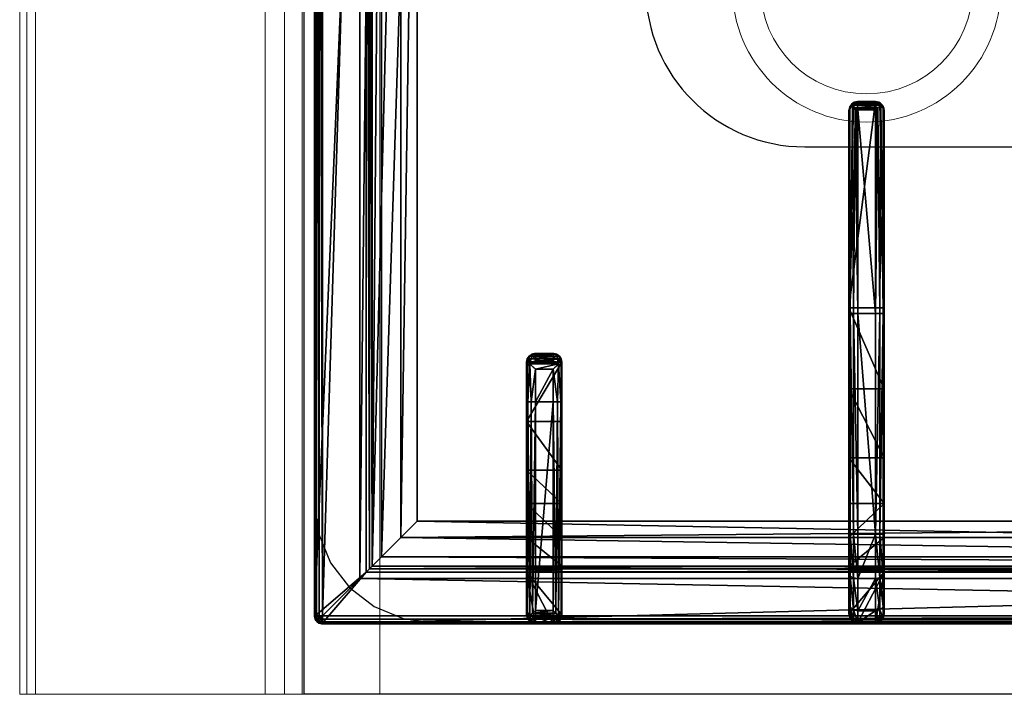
# Model space of a CAD drawing. Header units: millimetres. Extents: x 103872 to 294171, y 5570 to 32737.
# Tile 17 of 117: x 106954 to 107233, y 11254 to 11445. Entities that reach past the tile are written whole.
import ezdxf

# ---------------------------------------------------------------- set-up
doc = ezdxf.new("R2010")
doc.units = ezdxf.units.MM
doc.header["$LTSCALE"] = 2.5
doc.linetypes.add('CONTINUA', pattern=[0])
doc.layers.add('CKD Equipments', color=252, linetype='Continuous', lineweight=0)
doc.layers.add('Dimension', color=40, linetype='Continuous', lineweight=0)
for name, color, linetype in [('IQ_200_3D', 1, 'Continuous'), ('IQ_204_2D', 7, 'CONTINUA'), ('IQ_204_3D', 7, 'Continuous')]:
    doc.layers.add(name, color=color, linetype=linetype)

# ---------------------------------------------------------------- blocks, each defined once
blk = doc.blocks.new('ELECTROLUX-MC7-TOPFYERBRURNERS4')
at = {"layer": 'IQ_200_3D', "color": 8}
for points, invisible_edges in [([(54.11, -83.5, 900), (45.37, -84.65, 900), (0, -80.5, 900)], 10), ([(45.37, -84.65, 900), (37.22, -88.02, 900), (0, -80.5, 900)], 10), ([(37.22, -88.02, 900), (30.23, -93.39, 900), (0, -80.5, 900)], 10), ([(30.23, -93.39, 900), (24.86, -100.38, 900), (0, -80.5, 900)], 10), ([(24.86, -100.38, 900), (21.49, -108.53, 900), (0, -80.5, 900)], 10), ([(21.49, -108.53, 900), (20.34, -117.26, 900), (0, -80.5, 900)], 10), ([(0, -80.5, 900), (20.34, -117.26, 900), (20.34, -619.74, 900), (0, -655, 900)], 5), ([(400, -80.5, 900), (345.89, -83.5, 900), (54.11, -83.5, 900), (0, -80.5, 900)], 5)]:
    blk.add_3dface(points, dxfattribs=dict(at, invisible_edges=invisible_edges))
at = {"layer": 'IQ_204_2D', "color": 8}
for p, q in [((378, -83.5), (22, -83.5)), ((20, -651.5), (20, -85.5)), ((22.47, -143.5), (82.76, -143.5)), ((82.76, -143.5), (91.91, -143.5)), ((94.04, -143.5), (91.91, -143.5)), ((20, -151), (20, -146)), ((20, -151), (20, -146)), ((22, -151), (22, -146)), ((82.81, -146), (22, -146)), ((82.81, -151), (82.81, -146)), ((92.02, -146), (82.81, -146)), ((92.02, -146), (92.02, -151)), ((94.37, -146), (96.48, -146)), ((94.37, -151), (94.37, -146)), ((96.48, -146), (96.48, -151)), ((22, -151), (82.81, -151)), ((82.81, -151), (92.02, -151)), ((96.48, -151), (94.37, -151)), ((82.76, -153.5), (22.47, -153.5)), ((91.91, -153.5), (82.76, -153.5)), ((91.91, -153.5), (94.04, -153.5)), ((45.31, -234.75), (22.81, -234.75)), ((45.31, -237.25), (45.31, -234.75)), ((107.76, -234.75), (45.31, -234.75)), ((164.89, -234.75), (107.76, -234.75)), ((165.31, -234.75), (164.89, -234.75)), ((167.27, -236.66), (167.27, -242.84)), ((20.31, -237.25), (20.31, -242.25)), ((20.31, -237.25), (45.31, -237.25)), ((45.31, -237.25), (45.31, -242.25)), ((45.31, -237.25), (107.81, -237.25)), ((107.81, -237.25), (107.81, -242.25)), ((107.81, -237.25), (165.46, -237.25)), ((165.46, -237.25), (165.46, -242.25)), ((167.36, -237.25), (167.36, -242.25)), ((167.36, -237.25), (167.81, -237.25)), ((167.81, -237.25), (167.81, -242.25)), ((45.31, -242.25), (20.31, -242.25)), ((45.31, -244.75), (45.31, -242.25)), ((107.81, -242.25), (45.31, -242.25)), ((165.46, -242.25), (107.81, -242.25)), ((167.81, -242.25), (167.36, -242.25)), ((22.81, -244.75), (45.31, -244.75)), ((45.31, -244.75), (107.76, -244.75)), ((107.76, -244.75), (164.89, -244.75)), ((164.89, -244.75), (165.31, -244.75))]:
    blk.add_line(p, q, dxfattribs=at)
blk.add_lwpolyline([(48.98, -112.48), (351.02, -112.48), (351.02, -624.52), (48.98, -624.52)], close=True, dxfattribs=at)
blk.add_lwpolyline([(245, -353.5), (245, -222.25, 1), (155, -222.25), (155, -353.5)], format="xyb", dxfattribs=at)
for centre, radius, start, end in [((22, -85.5), 2, 90, 180), ((22.81, -237.25), 2.5, 90, 180), ((22.81, -242.25), 2.5, 180, 270)]:
    blk.add_arc(centre, radius, start, end, dxfattribs=at)
for centre, major_axis, ratio, start_param, end_param in [((22.47, -146), (0, 2.5), 0.948965, 0, 0.895145), ((82.76, -146), (0, 2.5), 0.02182, 4.712389, 6.283185), ((91.91, -146), (0, 2.5), 0.84544, -0.894481, 0), ((91.91, -146), (2.5, 2.5), 0.02182, 4.734206, 5.410521), ((91.91, -146), (-1.92, 1.92), 0.8391, 4.014257, 4.690572), ((22.47, -151), (0, 2.5), 0.948965, 2.246448, 3.141593), ((82.76, -151), (0, 2.5), 0.02182, 3.141593, 4.712389), ((91.91, -151), (0, 2.5), 0.84544, 3.141593, 4.036074), ((91.91, -151), (-2.5, 2.5), 0.02182, 4.014257, 4.690572), ((91.91, -151), (1.92, 1.92), 0.8391, 4.734206, 5.410521), ((107.76, -237.25), (0, 2.5), 0.02182, -1.570796, 0), ((164.89, -237.25), (0, 2.5), 0.951091, -0.914364, 0), ((165.31, -237.25), (2.5, 0), 0.99863, 0, 1.570796), ((163.89, -237.25), (-3.47, 0), 0.720185, 3.141593, 3.380139), ((107.76, -242.25), (0, 2.5), 0.02182, 3.141593, 4.712389), ((165.31, -242.25), (2.5, 0), 0.99863, 4.712389, 6.283185), ((163.89, -242.25), (3.47, 0), 0.720185, -0.238546, 0), ((164.89, -242.25), (0, 2.5), 0.951091, 3.141593, 4.055957)]:
    blk.add_ellipse(centre, major_axis=major_axis, ratio=ratio, start_param=start_param, end_param=end_param, dxfattribs=at)
for points, knots in [([(20.62, -144.44), (20.45, -144.64), (20.31, -144.87), (20.14, -145.25), (20.09, -145.41), (20.03, -145.71), (20.01, -145.86), (20, -146)], [11.858599, 11.858599, 11.858599, 11.858599, 12.773425, 12.773425, 13.35037, 13.35037, 13.927314, 13.927314, 13.927314, 13.927314]), ([(22, -146), (21.87, -145.86), (21.74, -145.71), (21.47, -145.41), (21.33, -145.25), (20.99, -144.87), (20.79, -144.64), (20.62, -144.44)], [0, 0, 0, 0, 0.576945, 0.576945, 1.153889, 1.153889, 2.068716, 2.068716, 2.068716, 2.068716]), ([(96.48, -146), (96.48, -145.84), (96.46, -145.68), (96.4, -145.36), (96.35, -145.2), (96.23, -144.89), (96.15, -144.74), (95.97, -144.47), (95.87, -144.34), (95.65, -144.12), (95.53, -144.02), (95.26, -143.83), (95.12, -143.75), (94.82, -143.63), (94.66, -143.58), (94.35, -143.51), (94.19, -143.5), (94.04, -143.5)], [15.096253, 15.096253, 15.096253, 15.096253, 15.567018, 15.567018, 16.037783, 16.037783, 16.508548, 16.508548, 16.979314, 16.979314, 17.45135, 17.45135, 17.923386, 17.923386, 18.395422, 18.395422, 18.867458, 18.867458, 18.867458, 18.867458]), ([(20, -151), (20.01, -151.14), (20.03, -151.29), (20.09, -151.59), (20.14, -151.75), (20.31, -152.13), (20.45, -152.36), (20.62, -152.56)], [0, 0, 0, 0, 0.576945, 0.576945, 1.153889, 1.153889, 2.068716, 2.068716, 2.068716, 2.068716]), ([(20.62, -152.56), (20.79, -152.36), (20.99, -152.13), (21.33, -151.75), (21.47, -151.59), (21.74, -151.29), (21.87, -151.14), (22, -151)], [11.858599, 11.858599, 11.858599, 11.858599, 12.773425, 12.773425, 13.35037, 13.35037, 13.927314, 13.927314, 13.927314, 13.927314]), ([(94.04, -153.5), (94.19, -153.5), (94.35, -153.49), (94.66, -153.42), (94.82, -153.37), (95.12, -153.25), (95.26, -153.17), (95.53, -152.98), (95.65, -152.88), (95.87, -152.66), (95.97, -152.53), (96.15, -152.26), (96.23, -152.11), (96.35, -151.8), (96.4, -151.64), (96.46, -151.32), (96.48, -151.16), (96.48, -151)], [3.776921, 3.776921, 3.776921, 3.776921, 4.248957, 4.248957, 4.720993, 4.720993, 5.193029, 5.193029, 5.665065, 5.665065, 6.135831, 6.135831, 6.606596, 6.606596, 7.077361, 7.077361, 7.548126, 7.548126, 7.548126, 7.548126]), ([(165.46, -237.25), (165.46, -237.25), (165.46, -237.25), (165.46, -237.25), (165.46, -237.25), (165.46, -237.25), (165.46, -237.25), (165.46, -237.24), (165.46, -237.24), (165.46, -237.24), (165.47, -237.24), (165.47, -237.23), (165.47, -237.23), (165.49, -237.21), (165.5, -237.2), (165.52, -237.18), (165.54, -237.16), (165.59, -237.09), (165.63, -237.05), (165.75, -236.91), (165.85, -236.81), (166.03, -236.6), (166.13, -236.49), (166.32, -236.27), (166.41, -236.16), (166.59, -235.94), (166.69, -235.83), (166.78, -235.72)], [8.18857, 8.18857, 8.18857, 8.18857, 8.190334, 8.190334, 8.192098, 8.192098, 8.195626, 8.195626, 8.202682, 8.202682, 8.216794, 8.216794, 8.245018, 8.245018, 8.301466, 8.301466, 8.414361, 8.414361, 8.640152, 8.640152, 9.091733, 9.091733, 9.543315, 9.543315, 9.994896, 9.994896, 10.458359, 10.458359, 10.458359, 10.458359]), ([(166.78, -235.72), (166.93, -235.92), (167.06, -236.13), (167.2, -236.45), (167.24, -236.56), (167.27, -236.66)], [11.917214, 11.917214, 11.917214, 11.917214, 12.775852, 12.775852, 13.165698, 13.165698, 13.165698, 13.165698]), ([(166.78, -243.78), (166.69, -243.67), (166.59, -243.56), (166.41, -243.34), (166.32, -243.23), (166.13, -243.01), (166.03, -242.9), (165.85, -242.69), (165.75, -242.59), (165.63, -242.45), (165.59, -242.4), (165.54, -242.34), (165.52, -242.32), (165.5, -242.3), (165.49, -242.29), (165.47, -242.27), (165.47, -242.27), (165.47, -242.26), (165.46, -242.26), (165.46, -242.26), (165.46, -242.26), (165.46, -242.25), (165.46, -242.25), (165.46, -242.25), (165.46, -242.25), (165.46, -242.25), (165.46, -242.25), (165.46, -242.25)], [5.918265, 5.918265, 5.918265, 5.918265, 6.381728, 6.381728, 6.833309, 6.833309, 7.284891, 7.284891, 7.736472, 7.736472, 7.962263, 7.962263, 8.075158, 8.075158, 8.131606, 8.131606, 8.15983, 8.15983, 8.173942, 8.173942, 8.180998, 8.180998, 8.184526, 8.184526, 8.18629, 8.18629, 8.188054, 8.188054, 8.188054, 8.188054]), ([(167.27, -242.84), (167.24, -242.94), (167.2, -243.04), (167.06, -243.37), (166.93, -243.58), (166.78, -243.78)], [0.764042, 0.764042, 0.764042, 0.764042, 1.153889, 1.153889, 2.012527, 2.012527, 2.012527, 2.012527])]:
    blk.add_open_spline(points, degree=3, knots=knots, dxfattribs=at)
at = {"layer": 'IQ_204_3D', "color": 8}
mesh = blk.add_polyface(dxfattribs=at)
corners = [(379.78, -85.71, 904.1), (380, -85.5, 900), (379.52, -84.72, 904.14), (379.73, -84.5, 900), (378, -83.5, 900), (378.78, -83.98, 904.14), (379, -83.77, 900), (377.79, -83.72, 904.1), (379.48, -85.71, 905.06), (379.29, -84.85, 905), (378.65, -85.21, 905.73), (378.76, -85.71, 905.75), (378.65, -84.21, 905), (377.79, -84.02, 905.06), (378.29, -84.85, 905.73), (377.79, -84.74, 905.75), (377.79, -85.71, 906), (22.21, -85.71, 906), (22.21, -84.74, 905.75), (22.21, -84.02, 905.06), (22.21, -83.72, 904.1), (22, -83.5, 900), (365.45, -638.95, 900), (22, -653.5, 900), (34.55, -638.95, 900), (365.45, -98.05, 900), (380, -651.5, 900), (34.55, -98.05, 900), (20, -85.5, 900), (21, -83.77, 900), (379.73, -652.5, 900), (379, -653.23, 900), (378, -653.5, 900), (20, -651.5, 900), (20.27, -652.5, 900), (21, -653.23, 900), (20.27, -84.5, 900), (21.22, -83.98, 904.14), (20.48, -84.72, 904.14), (20.22, -85.71, 904.1), (21.35, -84.21, 905), (21.71, -84.85, 905.73), (20.71, -84.85, 905), (20.52, -85.71, 905.06), (21.35, -85.21, 905.73), (21.24, -85.71, 905.75), (22.21, -651.29, 906), (21.24, -651.29, 905.75), (20.52, -651.29, 905.06), (20.22, -651.29, 904.1), (20.48, -652.28, 904.14), (21.22, -653.02, 904.14), (22.21, -653.28, 904.1), (20.71, -652.15, 905), (21.35, -651.79, 905.73), (21.35, -652.79, 905), (22.21, -652.98, 905.06), (21.71, -652.15, 905.73), (22.21, -652.26, 905.75), (35.55, -637.95, 899.73), (35.55, -99.05, 899.73), (36.28, -99.78, 899), (36.28, -637.22, 899), (38.88, -634.62, 902.5), (38.88, -102.38, 902.5), (36.31, -637.19, 905.06), (36.31, -99.81, 905.06), (32.81, -96.31, 906), (32.81, -640.69, 906), (48.98, -624.52, 885), (48.98, -112.48, 885), (44.36, -107.86, 885), (44.36, -629.14, 885), (377.79, -653.28, 904.1), (377.79, -652.98, 905.06), (377.79, -651.29, 906), (377.79, -652.26, 905.75), (363.72, -637.22, 899), (364.45, -637.95, 899.73), (364.45, -99.05, 899.73), (363.72, -99.78, 899), (367.19, -640.69, 906), (367.19, -96.31, 906), (378.78, -653.02, 904.14), (379.52, -652.28, 904.14), (379.78, -651.29, 904.1), (378.65, -652.79, 905), (378.29, -652.15, 905.73), (379.29, -652.15, 905), (379.48, -651.29, 905.06), (378.65, -651.79, 905.73), (378.76, -651.29, 905.75), (361.12, -634.62, 902.5), (351.02, -624.52, 885), (363.69, -637.19, 905.06), (355.64, -629.14, 885), (355.64, -107.86, 885), (351.02, -112.48, 885), (361.12, -102.38, 902.5), (363.69, -99.81, 905.06)]
mesh.append_faces([[corners[k] for k in face] for face in [(16, 10, 14), (17, 41, 44), (46, 54, 57), (75, 87, 90)]], dxfattribs={"color": 8})
mesh.append_faces([[corners[k] for k in face] for face in [(4, 5, 6), (8, 10, 11), (16, 11, 10), (15, 16, 14), (7, 19, 13), (13, 18, 15), (28, 38, 36), (19, 41, 18), (17, 18, 41), (45, 17, 44), (39, 48, 43), (43, 47, 45), (23, 51, 35), (48, 54, 47), (46, 47, 54), (58, 46, 57), (52, 74, 56), (76, 56, 74), (26, 84, 30), (74, 87, 76), (85, 88, 84), (88, 87, 86), (75, 76, 87), (91, 75, 90), (85, 8, 89), (11, 89, 8)]], dxfattribs={"vtx0": -1, "color": 8})
mesh.append_faces([[corners[k] for k in face] for face in [(16, 15, 17), (22, 23, 24), (25, 26, 22), (27, 21, 25), (21, 28, 29), (6, 1, 4), (4, 25, 21), (24, 28, 27), (35, 33, 23), (26, 25, 1), (23, 22, 32), (17, 45, 46), (75, 81, 46), (81, 16, 82), (46, 67, 17), (17, 82, 16), (93, 72, 69), (72, 93, 95), (70, 71, 97), (97, 95, 93)]], dxfattribs={"vtx0": -1, "vtx1": -1, "color": 8})
mesh.append_faces([[corners[k] for k in face] for face in [(21, 27, 28), (4, 1, 25), (26, 32, 22), (24, 23, 33)]], dxfattribs={"vtx0": -1, "vtx1": -1, "vtx2": -1, "color": 8})
mesh.append_faces([[corners[k] for k in face] for face in [(17, 15, 18), (24, 33, 28), (46, 45, 47), (75, 58, 76), (16, 91, 11)]], dxfattribs={"vtx0": -1, "vtx2": -1, "color": 8})
mesh.append_faces([[corners[k] for k in face] for face in [(0, 1, 2), (5, 2, 6), (8, 0, 9), (5, 12, 2), (5, 7, 12), (12, 13, 14), (12, 14, 9), (2, 9, 0), (10, 9, 14), (19, 18, 13), (4, 21, 7), (30, 31, 26), (34, 33, 35), (20, 21, 37), (38, 37, 36), (19, 20, 40), (38, 42, 37), (38, 39, 42), (42, 43, 44), (42, 44, 40), (37, 40, 20), (41, 40, 44), (48, 47, 43), (28, 33, 39), (49, 33, 50), (51, 50, 35), (48, 49, 53), (51, 55, 50), (51, 52, 55), (55, 56, 57), (55, 57, 53), (50, 53, 49), (54, 53, 57), (24, 27, 59), (61, 62, 60), (63, 64, 65), (67, 68, 66), (69, 70, 63), (61, 71, 62), (73, 74, 52), (58, 56, 76), (32, 73, 23), (62, 77, 59), (22, 24, 78), (27, 25, 60), (80, 61, 79), (73, 32, 83), (84, 83, 30), (74, 73, 86), (88, 89, 90), (88, 86, 84), (83, 84, 86), (92, 93, 63), (68, 81, 65), (92, 63, 94), (72, 95, 62), (95, 96, 77), (98, 97, 92), (81, 82, 94), (98, 92, 99), (77, 80, 78), (25, 22, 79), (0, 8, 85), (91, 89, 11), (80, 96, 61), (70, 97, 64), (64, 98, 66), (82, 67, 99), (1, 0, 26)]], dxfattribs={"vtx1": -1, "color": 8})
mesh.append_faces([[corners[k] for k in face] for face in [(31, 32, 26), (75, 46, 58), (75, 16, 81), (81, 68, 46), (68, 67, 46), (67, 82, 17), (70, 69, 71), (72, 71, 69), (71, 96, 97), (96, 95, 97), (16, 75, 91)]], dxfattribs={"vtx1": -1, "vtx2": -1, "color": 8})
mesh.append_faces([[corners[k] for k in face] for face in [(1, 3, 2), (4, 7, 5), (2, 3, 6), (8, 9, 10), (7, 13, 12), (12, 9, 2), (13, 15, 14), (7, 20, 19), (21, 20, 7), (6, 3, 1), (28, 36, 29), (21, 29, 37), (28, 39, 38), (37, 29, 36), (19, 40, 41), (39, 43, 42), (42, 40, 37), (43, 45, 44), (39, 49, 48), (33, 49, 39), (33, 34, 50), (23, 52, 51), (50, 34, 35), (48, 53, 54), (52, 56, 55), (55, 53, 50), (56, 58, 57), (27, 60, 59), (62, 59, 60), (64, 66, 65), (68, 65, 66), (70, 64, 63), (71, 72, 62), (73, 52, 23), (77, 78, 59), (24, 59, 78), (25, 79, 60), (61, 60, 79), (32, 31, 83), (26, 85, 84), (83, 31, 30), (74, 86, 87), (73, 83, 86), (85, 89, 88), (88, 90, 87), (89, 91, 90), (93, 69, 63), (81, 94, 65), (63, 65, 94), (95, 77, 62), (96, 80, 77), (97, 93, 92), (82, 99, 94), (92, 94, 99), (80, 79, 78), (22, 78, 79), (96, 71, 61), (97, 98, 64), (98, 99, 66), (67, 66, 99), (0, 85, 26)]], dxfattribs={"vtx2": -1, "color": 8})
mesh = blk.add_polyface(dxfattribs=at)
corners = [(92.02, -146, 934.6), (93.56, -152.56, 933.98), (93.56, -144.44, 933.98), (92.02, -151, 934.6), (94.37, -151, 932.53), (94.37, -146, 932.53), (96.29, -145.04, 920.55), (96.48, -146, 920.59), (95.76, -144.23, 920.43), (92.82, -143.75, 933.14), (94.04, -143.5, 920), (91.91, -143.5, 932.1), (94.97, -143.69, 920.24), (96.48, -151, 920.59), (96.29, -151.96, 920.55), (92.82, -153.25, 933.14), (95.76, -152.77, 920.43), (94.97, -153.31, 920.24), (94.04, -153.5, 920), (91.91, -153.5, 932.1), (82.76, -143.5, 932.5), (77.27, -143.5, 912.68), (24.21, -143.5, 932.5), (53.98, -143.5, 885), (36.28, -143.5, 899), (63.49, -143.5, 900.63), (44.36, -143.5, 885), (35.83, -143.5, 899.53), (35.23, -143.5, 899.88), (22.5, -143.5, 900), (34.55, -143.5, 900), (77.27, -153.5, 912.68), (53.98, -153.5, 885), (63.49, -153.5, 900.63), (82.76, -153.5, 932.5), (22.5, -153.5, 900), (34.55, -153.5, 900), (24.21, -153.5, 932.5), (35.23, -153.5, 899.88), (35.83, -153.5, 899.53), (44.36, -153.5, 885), (36.28, -153.5, 899), (21.73, -151, 933.1), (20, -151, 900), (21.9, -151.8, 933.81), (21.25, -153.17, 900), (22.36, -152.56, 934.45), (20.34, -152.25, 900), (23.18, -153.25, 933.58), (20, -146, 900), (21.73, -146, 933.1), (20.34, -144.75, 900), (21.25, -143.83, 900), (82.81, -152.25, 934.67), (82.81, -151, 935), (82.79, -153.17, 933.75), (23.02, -151.8, 934.87), (23.73, -151, 935), (82.81, -146, 935), (23.73, -146, 935), (22.36, -144.44, 934.45), (23.02, -145.2, 934.87), (21.9, -145.2, 933.81), (23.18, -143.75, 933.58), (82.79, -143.83, 933.75), (82.81, -144.75, 934.67)]
mesh.append_faces([[corners[k] for k in face] for face in [(5, 6, 2), (5, 7, 6), (6, 8, 2), (13, 4, 14), (16, 14, 1), (1, 14, 4), (42, 43, 44), (45, 46, 47), (46, 45, 48), (46, 44, 47), (44, 43, 47), (1, 55, 15), (48, 55, 46), (46, 53, 56), (57, 56, 54), (50, 62, 49), (49, 62, 51), (63, 52, 60), (52, 51, 60), (60, 51, 62), (61, 65, 60), (59, 58, 61), (60, 64, 63), (9, 64, 2)]], dxfattribs={"color": 8})
mesh.append_faces([[corners[k] for k in face] for face in [(0, 1, 2), (15, 16, 1), (16, 15, 17), (19, 17, 15), (32, 25, 33), (35, 48, 45), (35, 30, 36), (3, 53, 1), (53, 55, 1), (55, 53, 46), (58, 65, 61), (65, 64, 60), (64, 65, 2), (65, 0, 2)]], dxfattribs={"vtx0": -1, "color": 8})
mesh.append_faces([[corners[k] for k in face] for face in [(20, 21, 22), (23, 24, 25), (25, 22, 21), (30, 22, 28), (12, 17, 10), (17, 12, 16), (6, 14, 8), (8, 16, 12), (18, 34, 31), (37, 31, 34), (51, 29, 49), (49, 30, 43)]], dxfattribs={"vtx0": -1, "vtx1": -1, "color": 8})
mesh.append_faces([[corners[k] for k in face] for face in [(25, 28, 22), (37, 38, 33), (35, 43, 30)]], dxfattribs={"vtx0": -1, "vtx1": -1, "vtx2": -1, "color": 8})
mesh.append_faces([[corners[k] for k in face] for face in [(37, 33, 31), (33, 39, 41), (34, 15, 55), (34, 55, 48), (58, 54, 3), (54, 58, 59), (20, 63, 64), (20, 64, 9)]], dxfattribs={"vtx0": -1, "vtx2": -1, "color": 8})
mesh.append_faces([[corners[k] for k in face] for face in [(1, 4, 2), (2, 8, 9), (10, 11, 12), (12, 9, 8), (4, 13, 5), (18, 17, 19), (11, 10, 20), (29, 22, 30), (7, 13, 6), (10, 18, 21), (25, 21, 33), (19, 34, 18), (35, 36, 37), (40, 32, 41), (37, 48, 35), (43, 42, 49), (45, 47, 35), (19, 15, 34), (37, 34, 48), (0, 58, 3), (57, 54, 59), (42, 44, 50), (46, 60, 44), (60, 46, 61), (59, 61, 57), (62, 50, 44), (22, 29, 63), (22, 63, 20), (11, 20, 9), (26, 23, 40), (24, 26, 41), (36, 30, 38), (24, 41, 27), (39, 38, 27)]], dxfattribs={"vtx1": -1, "color": 8})
mesh.append_faces([[corners[k] for k in face] for face in [(10, 21, 20), (24, 27, 25), (27, 28, 25), (13, 14, 6), (14, 16, 8), (36, 38, 37), (38, 39, 33), (32, 33, 41), (47, 43, 35), (29, 30, 49), (3, 54, 53), (58, 0, 65)]], dxfattribs={"vtx1": -1, "vtx2": -1, "color": 8})
mesh.append_faces([[corners[k] for k in face] for face in [(0, 3, 1), (4, 5, 2), (11, 9, 12), (13, 7, 5), (23, 26, 24), (17, 18, 10), (18, 31, 21), (32, 23, 25), (21, 31, 33), (42, 50, 49), (51, 52, 29), (54, 56, 53), (46, 56, 61), (60, 62, 44), (61, 56, 57), (29, 52, 63), (23, 32, 40), (26, 40, 41), (30, 28, 38), (41, 39, 27), (38, 28, 27)]], dxfattribs={"vtx2": -1, "color": 8})
mesh = blk.add_polyface(dxfattribs=at)
corners = [(167.34, -236.95, 930.72), (167.81, -237.25, 922), (167.27, -236.66, 931.11), (167.36, -237.1, 930.62), (167.36, -237.25, 930.59), (167.48, -236, 922), (166.78, -235.72, 931.91), (165.31, -234.75, 922), (165.94, -235.01, 931.06), (166.56, -235.08, 922), (164.89, -234.75, 930.01), (107.79, -235.08, 933.75), (107.76, -234.75, 932.5), (107.81, -236, 934.67), (166.08, -236.54, 932.35), (165.46, -237.24, 932.48), (107.81, -237.25, 935), (165.48, -237.22, 932.48), (165.52, -237.18, 932.48), (165.58, -237.1, 932.47), (165.74, -236.93, 932.45), (109.4, -234.75, 922), (66.99, -234.75, 904.45), (22.81, -234.75, 910), (86.45, -234.75, 917.44), (53.98, -234.75, 885), (36.28, -234.75, 899), (44.36, -234.75, 885), (35.83, -234.75, 899.53), (35.23, -234.75, 899.88), (34.55, -234.75, 900), (22.81, -234.75, 900), (25.83, -234.75, 921.25), (34.06, -234.75, 929.49), (45.31, -234.75, 932.5), (167.48, -243.5, 922), (109.4, -244.75, 922), (167.81, -242.25, 922), (166.56, -244.41, 922), (165.31, -244.75, 922), (45.31, -237.25, 935), (45.31, -236, 934.67), (32.81, -237.25, 931.65), (32.98, -236, 931.36), (23.66, -237.25, 922.5), (33.44, -235.08, 930.57), (45.31, -235.08, 933.75), (24.75, -235.08, 921.87), (23.95, -236, 922.33), (21.56, -235.08, 910), (20.31, -237.25, 910), (20.65, -236, 910), (21.56, -235.08, 900), (20.31, -237.25, 900), (20.65, -236, 900), (45.31, -242.25, 935), (107.81, -242.25, 935), (32.81, -242.25, 931.65), (23.66, -242.25, 922.5), (20.31, -242.25, 910), (20.31, -242.25, 900), (34.55, -244.75, 900), (22.81, -244.75, 900), (21.56, -244.41, 900), (20.65, -243.5, 900), (164.89, -244.75, 930.01), (166.78, -243.78, 931.91), (167.27, -242.84, 931.11), (167.36, -242.25, 930.59), (167.36, -242.4, 930.62), (167.34, -242.55, 930.72), (165.94, -244.49, 931.06), (107.76, -244.75, 932.5), (86.45, -244.75, 917.44), (45.31, -244.75, 932.5), (34.06, -244.75, 929.49), (25.83, -244.75, 921.25), (22.81, -244.75, 910), (66.99, -244.75, 904.45), (35.23, -244.75, 899.88), (35.83, -244.75, 899.53), (44.36, -244.75, 885), (53.98, -244.75, 885), (36.28, -244.75, 899), (107.79, -244.41, 933.75), (166.08, -242.96, 932.35), (107.81, -243.5, 934.67), (165.74, -242.57, 932.45), (165.58, -242.4, 932.47), (165.52, -242.32, 932.48), (165.48, -242.28, 932.48), (165.46, -242.25, 932.48), (20.65, -243.5, 910), (23.95, -243.5, 922.33), (24.75, -244.41, 921.87), (21.56, -244.41, 910), (33.44, -244.41, 930.57), (32.98, -243.5, 931.36), (45.31, -244.41, 933.75), (45.31, -243.5, 934.67)]
mesh.append_faces([[corners[k] for k in face] for face in [(2, 5, 6), (8, 6, 9), (9, 6, 5), (8, 11, 6), (6, 13, 14), (35, 66, 38), (66, 35, 67), (66, 71, 38), (85, 86, 66), (66, 84, 71)]], dxfattribs={"color": 8})
mesh.append_faces([[corners[k] for k in face] for face in [(7, 8, 9), (11, 13, 6), (42, 41, 43), (45, 48, 43), (32, 49, 47), (50, 48, 51), (51, 47, 49), (40, 13, 41), (41, 11, 46), (53, 51, 54), (54, 49, 52), (55, 42, 57), (50, 58, 44), (44, 57, 42), (37, 67, 35), (86, 84, 66), (58, 92, 93), (94, 97, 93), (75, 98, 96), (55, 97, 99), (99, 96, 98), (59, 64, 92), (62, 95, 63), (63, 92, 64), (86, 55, 99), (67, 6, 66), (14, 66, 6), (21, 73, 24), (82, 22, 78), (78, 24, 73)]], dxfattribs={"vtx0": -1, "color": 8})
mesh.append_faces([[corners[k] for k in face] for face in [(10, 21, 12), (22, 23, 24), (25, 26, 22), (24, 12, 21), (7, 5, 21), (35, 36, 37), (23, 49, 32), (34, 46, 12), (13, 11, 41), (54, 31, 53), (62, 60, 61), (36, 72, 73), (77, 73, 76), (83, 78, 80), (74, 98, 75), (4, 0, 68), (1, 4, 37)]], dxfattribs={"vtx0": -1, "vtx1": -1, "color": 8})
mesh.append_faces([[corners[k] for k in face] for face in [(15, 17, 16), (17, 18, 16), (18, 19, 16), (23, 22, 30), (31, 61, 53), (77, 61, 78), (88, 89, 56), (89, 90, 56), (90, 91, 56), (16, 56, 15), (56, 91, 15), (18, 89, 19), (89, 18, 90), (15, 90, 17), (90, 15, 91), (17, 90, 18), (89, 88, 19), (70, 68, 0)]], dxfattribs={"vtx0": -1, "vtx1": -1, "vtx2": -1, "color": 8})
mesh.append_faces([[corners[k] for k in face] for face in [(12, 11, 8), (16, 14, 13), (21, 1, 37), (34, 45, 46), (12, 46, 11), (23, 52, 49), (77, 78, 73), (72, 71, 84), (77, 94, 95), (72, 84, 98), (84, 86, 99)]], dxfattribs={"vtx0": -1, "vtx2": -1, "color": 8})
mesh.append_faces([[corners[k] for k in face] for face in [(0, 1, 2), (0, 3, 1), (10, 12, 8), (20, 14, 16), (7, 21, 10), (31, 23, 30), (9, 5, 7), (38, 39, 35), (40, 41, 42), (42, 43, 44), (45, 33, 47), (45, 43, 46), (32, 47, 33), (48, 44, 43), (41, 46, 43), (31, 52, 23), (51, 49, 54), (40, 55, 16), (40, 42, 55), (58, 57, 44), (50, 53, 59), (30, 61, 31), (63, 64, 62), (39, 38, 65), (70, 67, 37), (71, 65, 38), (39, 65, 36), (62, 61, 77), (81, 82, 83), (65, 71, 72), (87, 88, 56), (59, 92, 58), (58, 93, 57), (94, 76, 96), (94, 93, 95), (75, 96, 76), (97, 57, 93), (92, 95, 93), (60, 64, 59), (95, 92, 63), (98, 84, 99), (2, 6, 67), (20, 87, 14), (20, 19, 87), (85, 66, 14), (3, 0, 4), (2, 67, 0), (69, 68, 70), (36, 73, 21), (22, 24, 78), (81, 27, 82), (83, 26, 81), (26, 83, 28), (61, 30, 79), (29, 28, 79)]], dxfattribs={"vtx1": -1, "color": 8})
mesh.append_faces([[corners[k] for k in face] for face in [(3, 4, 1), (26, 28, 22), (28, 29, 22), (29, 30, 22), (23, 32, 24), (32, 33, 24), (33, 34, 24), (34, 12, 24), (5, 1, 21), (39, 36, 35), (36, 21, 37), (40, 16, 13), (55, 56, 16), (64, 60, 62), (60, 53, 61), (68, 69, 37), (65, 72, 36), (72, 74, 73), (74, 75, 73), (75, 76, 73), (61, 79, 78), (79, 80, 78), (82, 78, 83), (86, 85, 56), (62, 77, 95), (56, 55, 86), (74, 72, 98), (88, 87, 19), (67, 70, 0), (4, 68, 37)]], dxfattribs={"vtx1": -1, "vtx2": -1, "color": 8})
mesh.append_faces([[corners[k] for k in face] for face in [(1, 5, 2), (7, 10, 8), (19, 20, 16), (25, 27, 26), (34, 33, 45), (45, 47, 48), (50, 44, 48), (51, 48, 47), (53, 50, 51), (50, 59, 58), (53, 60, 59), (54, 52, 31), (69, 70, 37), (85, 87, 56), (77, 76, 94), (94, 96, 97), (55, 57, 97), (99, 97, 96), (87, 85, 14), (82, 25, 22), (27, 25, 82), (26, 27, 81), (83, 80, 28), (30, 29, 79), (28, 80, 79)]], dxfattribs={"vtx2": -1, "color": 8})
blk = doc.blocks.new('ELECTROLUX-MC-BURNER6')
for radius in [38, 30]:
    blk.add_circle((0, 0), radius)
blk = doc.blocks.new('ARCH')
at = {"layer": 'CKD Equipments', "color": 8}
for p, q in [((115762.15, 11253.55, -880), (115762.15, 12053.55, -880)), ((115842.15, 11253.55, -880), (115842.15, 12053.55, -880)), ((116417.15, 11253.55, -880), (115762.15, 11253.55, -880))]:
    blk.add_line(p, q, dxfattribs=at)
for points, invisible_edges in [([(115762.49, 11253.55, 32.22), (115762.15, 11253.55, 30.5), (115762.15, 12053.55, 30.5), (115762.49, 12053.55, 32.22)], 8), ([(115762.15, 11253.55, 22.7), (115762.28, 11253.55, 21.81), (115762.28, 12053.55, 21.81), (115762.15, 12053.55, 22.7)], 2), ([(115762.28, 11253.55, 21.81), (115762.7, 11253.55, 21.01), (115762.7, 12053.55, 21.01), (115762.28, 12053.55, 21.81)], 10), ([(115763.47, 11253.55, 33.68), (115762.49, 11253.55, 32.22), (115762.49, 12053.55, 32.22), (115763.47, 12053.55, 33.68)], 10), ([(115762.7, 11253.55, 21.01), (115763.34, 11253.55, 20.39), (115763.34, 12053.55, 20.39), (115762.7, 12053.55, 21.01)], 10), ([(115763.34, 11253.55, 20.39), (115764.15, 11253.55, 20), (115764.15, 12053.55, 20), (115763.34, 12053.55, 20.39)], 8), ([(115764.93, 11253.55, 34.66), (115763.47, 11253.55, 33.68), (115763.47, 12053.55, 33.68), (115764.93, 12053.55, 34.66)], 10), ([(115766.65, 11253.55, 35), (115764.93, 11253.55, 34.66), (115764.93, 12053.55, 34.66), (115766.65, 12053.55, 35)], 2), ([(115833.76, 11253.55, 34.58), (115831.65, 11253.55, 35), (115831.65, 12053.55, 35), (115833.76, 12053.55, 34.58)], 8), ([(115835.54, 11253.55, 33.39), (115833.76, 11253.55, 34.58), (115833.76, 12053.55, 34.58), (115835.54, 12053.55, 33.39)], 10), ([(115836.73, 11253.55, 31.6), (115835.54, 11253.55, 33.39), (115835.54, 12053.55, 33.39), (115836.73, 12053.55, 31.6)], 10), ([(115837.15, 11253.55, 29.5), (115836.73, 11253.55, 31.6), (115836.73, 12053.55, 31.6), (115837.15, 12053.55, 29.5)], 2), ([(115837.6, 11253.55, 23.59), (115837.15, 11253.55, 25.7), (115837.15, 12053.55, 25.7), (115837.6, 12053.55, 23.59)], 8), ([(115838.79, 11253.55, 21.78), (115837.6, 11253.55, 23.59), (115837.6, 12053.55, 23.59), (115838.79, 12053.55, 21.78)], 10), ([(115840.56, 11253.55, 20.53), (115838.79, 11253.55, 21.78), (115838.79, 12053.55, 21.78), (115840.56, 12053.55, 20.53)], 10), ([(115842.65, 11253.55, 20), (115840.56, 11253.55, 20.53), (115840.56, 12053.55, 20.53), (115842.65, 12053.55, 20)], 2), ([(116417.15, 11253.55, -230), (116417.15, 11253.55, 20), (115764.15, 11253.55, 20), (115864.15, 11253.55, -156)], 12), ([(115764.15, 11253.55, 20), (115764.15, 11253.55, -156), (115864.15, 11253.55, -156)], 8), ([(115864.15, 11253.55, -156), (116417.15, 11253.55, -230), (115864.15, 11253.55, -230)], 1)]:
    blk.add_3dface(points, dxfattribs=dict(at, invisible_edges=invisible_edges))
for points in [[(115762.15, 11253.55, 30.5), (115762.15, 11253.55, 22.7), (115762.15, 12053.55, 22.7), (115762.15, 12053.55, 30.5)], [(115764.15, 11253.55, -156), (115764.15, 11253.55, 20), (115764.15, 12053.55, 20), (115764.15, 12053.55, -156)], [(115864.15, 11253.55, -156), (115764.15, 11253.55, -156), (115764.15, 12053.55, -156), (115864.15, 12053.55, -156)], [(115831.65, 11253.55, 35), (115766.65, 11253.55, 35), (115766.65, 12053.55, 35), (115831.65, 12053.55, 35)], [(115837.15, 11253.55, 25.7), (115837.15, 11253.55, 29.5), (115837.15, 12053.55, 29.5), (115837.15, 12053.55, 25.7)], [(116417.15, 11253.55, -230), (115864.15, 11253.55, -230), (115864.15, 12053.55, -230), (116417.15, 12053.55, -230)], [(115864.15, 11253.55, -230), (115864.15, 12053.55, -230), (115864.15, 12053.55, -156), (115864.15, 11253.55, -156)]]:
    blk.add_3dface(points, dxfattribs=at)
at = {"layer": 'CKD Equipments', "color": 8, "rotation": 90}
for name, p in [('ELECTROLUX-MC7-TOPFYERBRURNERS4', (115762.15, 11253.55, -880)), ('ELECTROLUX-MC-BURNER6', (116001.9, 11453.55, -880))]:
    blk.add_blockref(name, p, dxfattribs=at)

msp = doc.modelspace()

# ---------------------------------------------------------------- block references
at = {"layer": 'Dimension'}
msp.add_blockref('ARCH', (-8807.98, 0), dxfattribs=at)

doc.saveas('drawing.dxf')
